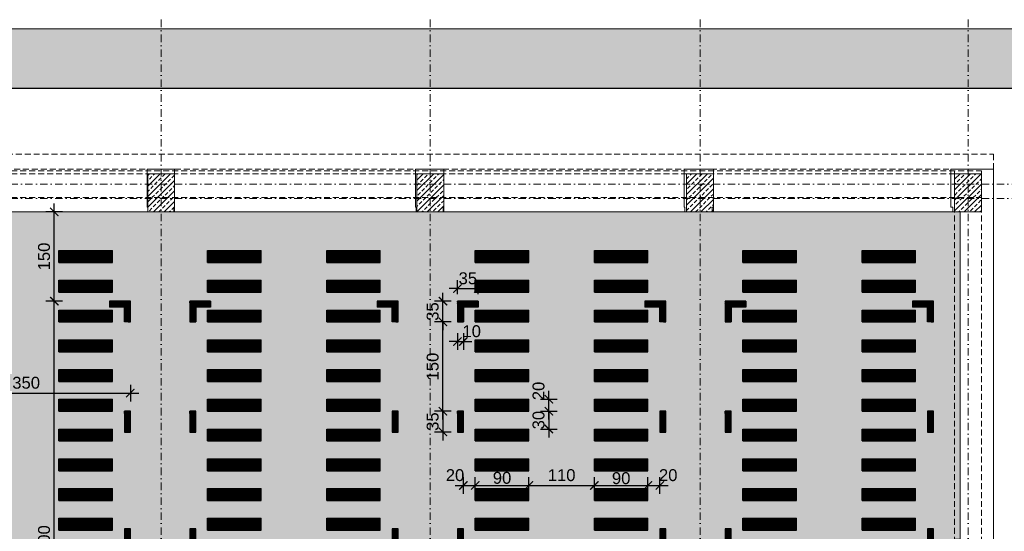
# Model space of a CAD drawing. Header units: millimetres. Extents: x 14137 to 18337, y -970 to 2231.
# Tile 4 of 5: x 15265 to 16919, y 1371 to 2231. Entities that reach past the tile are written whole.
import ezdxf

# ---------------------------------------------------------------- set-up
doc = ezdxf.new("R2010")
doc.units = ezdxf.units.MM
doc.linetypes.add('DASHDOT', pattern=[1, 0.5, -0.25, 0, -0.25])
doc.linetypes.add('DASHED', pattern=[0.75, 0.5, -0.25])
for name, color, linetype, lineweight in [('Cienka', 7, 'Continuous', 18), ('PG_KONSTRUKCJA', 5, 'Continuous', 18), ('PG_OSIE', 1, 'DASHDOT', 18), ('PG_PODCIĄGI', 1, 'DASHED', 18), ('PG_SCHODY', 2, 'Continuous', 18), ('PG_SZRAF', 1, 'Continuous', 18), ('PG_WIDOKOWE_CIENKIE', 1, 'Continuous', 18), ('PG_ŚCIANY_SŁUPY', 4, 'Continuous', 18), ('Przekrojowa', 60, 'Continuous', 18), ('Wymiarowa zewnętrzna', 50, 'Continuous', 18)]:
    doc.layers.add(name, color=color, linetype=linetype, lineweight=lineweight)
doc.styles.get("Standard").update_dxf_attribs({"font": 'arial.ttf'})
doc.dimstyles.new('Styl 50', dxfattribs={"dimscale": 0, "dimtxt": 12.5, "dimasz": 8, "dimexe": 17.5, "dimexo": 0, "dimgap": 5, "dimtad": 1, "dimdec": 1, "dimtxsty": 'Standard', "dimblk": 'ARCHTICK', "dimcen": 6, "dimdle": 8, "dimadec": 0, "dimazin": 0, "dimtfac": 1, "dimtdec": 1, "dimtmove": 1, "dimatfit": 3, "dimldrblk": 'ARCHTICK', "dimfxl": 17.5, "dimfxlon": 1, "dimarcsym": 0})
pattern_1 = [(45, (52207.39487, 9627.73666), (-0.08838834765, 0.08838834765), [])]
pattern_2 = [(45, (0, 0), (-0.088388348, 0.088388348), [])]

# ---------------------------------------------------------------- blocks, each defined once
blk = doc.blocks.new('A$Cac88b9fa')
at = {"true_color": 0xffffff}
h = blk.add_hatch(color=7, dxfattribs=at)
h.dxf.hatch_style = 1
h.paths.add_polyline_path([(4200, 2970), (0, 2970), (0, 0), (4200, 0)])
h.paths.add_polyline_path([(300, 2870), (4100, 2870), (4100, 100), (300, 100)], flags=16)
at = {"layer": 'Cienka', "color": 1}
blk.add_line((0, 2970), (4200, 2970), dxfattribs=at)
at = {"layer": 'Przekrojowa', "color": 18, "lineweight": 30, "true_color": 0x000000}
blk.add_line((300, 2870), (4100, 2870), dxfattribs=at)
blk = doc.blocks.new('A$C558C0175')
at = {"layer": 'PG_SZRAF', "true_color": 0x000000}
h = blk.add_hatch(dxfattribs=at)
h.set_pattern_fill('ANSI33', color=18, scale=50)
h.set_pattern_definition([(45, (339.872, -19.246), (-8.83883, 8.83883), []), (45, (348.711, -19.246), (-8.83883, 8.83883), [6.25, -3.125])])
h.paths.add_polyline_path([(-45, 64), (0, 64), (0, 0), (-45, 0)])
at = {"layer": 'PG_KONSTRUKCJA', "color": 18, "true_color": 0x000000}
blk.add_lwpolyline([(-45, 64), (0, 64), (0, 0), (-45, 0)], close=True, dxfattribs=at)
blk = doc.blocks.new('A$C6fea1a15')
at = {"lineweight": 30, "true_color": 0x000000}
h = blk.add_hatch(dxfattribs=at)
h.set_pattern_fill('ANSI31', color=18)
h.set_pattern_definition(pattern_2)
h.paths.add_polyline_path([(120, 85), (30, 85), (30, 65), (120, 65)])
h = blk.add_hatch(dxfattribs=at)
h.set_pattern_fill('ANSI31', color=18)
h.set_pattern_definition(pattern_2)
h.paths.add_polyline_path([(120, 35), (30, 35), (30, 15), (120, 15)])
h.paths.add_polyline_path([(120, -15), (30, -15), (30, -35), (120, -35)])
h.paths.add_polyline_path([(120, -65), (30, -65), (30, -85), (120, -85)])
h.paths.add_polyline_path([(120, -115), (30, -115), (30, -135), (120, -135)])
h.paths.add_polyline_path([(120, -165), (30, -165), (30, -185), (120, -185)])
h.paths.add_polyline_path([(120, -215), (30, -215), (30, -235), (120, -235)])
h.paths.add_polyline_path([(120, -265), (30, -265), (30, -285), (120, -285)])
h.paths.add_polyline_path([(120, -315), (30, -315), (30, -335), (120, -335)])
h.paths.add_polyline_path([(120, -365), (30, -365), (30, -385), (120, -385)])
h.paths.add_polyline_path([(120, -415), (30, -415), (30, -435), (120, -435)])
h.paths.add_polyline_path([(120, -465), (30, -465), (30, -485), (120, -485)])
h.paths.add_polyline_path([(120, -515), (30, -515), (30, -535), (120, -535)])
h.paths.add_polyline_path([(120, -565), (30, -565), (30, -585), (120, -585)])
h.paths.add_polyline_path([(120, -615), (30, -615), (30, -635), (120, -635)])
h.paths.add_polyline_path([(120, -665), (30, -665), (30, -685), (120, -685)])
h.paths.add_polyline_path([(120, -715), (30, -715), (30, -735), (120, -735)])
h.paths.add_polyline_path([(120, -765), (30, -765), (30, -785), (120, -785)])
h.paths.add_polyline_path([(320, -765), (230, -765), (230, -785), (320, -785)])
h.paths.add_polyline_path([(320, -715), (230, -715), (230, -735), (320, -735)])
h.paths.add_polyline_path([(320, -665), (230, -665), (230, -685), (320, -685)])
h.paths.add_polyline_path([(320, -615), (230, -615), (230, -635), (320, -635)])
h.paths.add_polyline_path([(320, -565), (230, -565), (230, -585), (320, -585)])
h.paths.add_polyline_path([(320, -515), (230, -515), (230, -535), (320, -535)])
h.paths.add_polyline_path([(320, -465), (230, -465), (230, -485), (320, -485)])
h.paths.add_polyline_path([(320, -415), (230, -415), (230, -435), (320, -435)])
h.paths.add_polyline_path([(320, -365), (230, -365), (230, -385), (320, -385)])
h.paths.add_polyline_path([(320, -315), (230, -315), (230, -335), (320, -335)])
h.paths.add_polyline_path([(320, -265), (230, -265), (230, -285), (320, -285)])
h.paths.add_polyline_path([(320, -215), (230, -215), (230, -235), (320, -235)])
h.paths.add_polyline_path([(320, -165), (230, -165), (230, -185), (320, -185)])
h.paths.add_polyline_path([(320, -115), (230, -115), (230, -135), (320, -135)])
h.paths.add_polyline_path([(320, -65), (230, -65), (230, -85), (320, -85)])
h.paths.add_polyline_path([(320, -15), (230, -15), (230, -35), (320, -35)])
h.paths.add_polyline_path([(320, 35), (230, 35), (230, 15), (320, 15)])
h.paths.add_polyline_path([(320, 85), (230, 85), (230, 65), (320, 65)])
at = {"color": 18, "lineweight": 30, "true_color": 0x000000}
for p, q in [((30, 65), (30, 85)), ((30, 85), (120, 85)), ((120, 65), (120, 85)), ((230, 65), (230, 85)), ((230, 85), (320, 85)), ((320, 65), (320, 85)), ((30, 65), (120, 65)), ((230, 65), (320, 65)), ((30, 15), (30, 35)), ((30, 35), (120, 35)), ((120, 15), (120, 35)), ((230, 15), (230, 35)), ((230, 35), (320, 35)), ((320, 15), (320, 35)), ((30, 15), (120, 15)), ((230, 15), (320, 15)), ((30, -35), (30, -15)), ((30, -15), (120, -15)), ((120, -35), (120, -15)), ((230, -35), (230, -15)), ((230, -15), (320, -15)), ((320, -35), (320, -15)), ((30, -35), (120, -35)), ((230, -35), (320, -35)), ((30, -85), (30, -65)), ((30, -65), (120, -65)), ((120, -85), (120, -65)), ((230, -85), (230, -65)), ((230, -65), (320, -65)), ((320, -85), (320, -65)), ((30, -85), (120, -85)), ((230, -85), (320, -85)), ((30, -135), (30, -115)), ((30, -115), (120, -115)), ((120, -135), (120, -115)), ((230, -135), (230, -115)), ((230, -115), (320, -115)), ((320, -135), (320, -115)), ((30, -135), (120, -135)), ((230, -135), (320, -135)), ((30, -185), (30, -165)), ((30, -165), (120, -165)), ((120, -185), (120, -165)), ((230, -185), (230, -165)), ((230, -165), (320, -165)), ((320, -185), (320, -165)), ((30, -185), (120, -185)), ((230, -185), (320, -185)), ((30, -235), (30, -215)), ((30, -215), (120, -215)), ((120, -235), (120, -215)), ((230, -235), (230, -215)), ((230, -215), (320, -215)), ((320, -235), (320, -215)), ((30, -235), (120, -235)), ((230, -235), (320, -235)), ((30, -285), (30, -265)), ((30, -265), (120, -265)), ((120, -285), (120, -265)), ((230, -285), (230, -265)), ((230, -265), (320, -265)), ((320, -285), (320, -265)), ((30, -285), (120, -285)), ((230, -285), (320, -285)), ((30, -335), (30, -315)), ((30, -315), (120, -315)), ((120, -335), (120, -315)), ((230, -335), (230, -315)), ((230, -315), (320, -315)), ((320, -335), (320, -315)), ((30, -335), (120, -335)), ((230, -335), (320, -335)), ((30, -385), (30, -365)), ((30, -365), (120, -365)), ((120, -385), (120, -365)), ((230, -385), (230, -365)), ((230, -365), (320, -365)), ((320, -385), (320, -365)), ((30, -385), (120, -385)), ((230, -385), (320, -385)), ((30, -435), (30, -415)), ((30, -415), (120, -415)), ((120, -435), (120, -415)), ((230, -435), (230, -415)), ((230, -415), (320, -415)), ((320, -435), (320, -415)), ((30, -435), (120, -435)), ((230, -435), (320, -435)), ((30, -485), (30, -465)), ((30, -465), (120, -465)), ((120, -485), (120, -465)), ((230, -485), (230, -465)), ((230, -465), (320, -465)), ((320, -485), (320, -465)), ((30, -485), (120, -485)), ((230, -485), (320, -485)), ((30, -535), (30, -515)), ((30, -515), (120, -515)), ((120, -535), (120, -515)), ((230, -535), (230, -515)), ((230, -515), (320, -515)), ((320, -535), (320, -515)), ((30, -535), (120, -535)), ((230, -535), (320, -535)), ((30, -585), (30, -565)), ((30, -565), (120, -565)), ((120, -585), (120, -565)), ((230, -585), (230, -565)), ((230, -565), (320, -565)), ((320, -585), (320, -565)), ((30, -585), (120, -585)), ((230, -585), (320, -585)), ((30, -635), (30, -615)), ((30, -615), (120, -615)), ((120, -635), (120, -615)), ((230, -635), (230, -615)), ((230, -615), (320, -615)), ((320, -635), (320, -615)), ((30, -635), (120, -635)), ((230, -635), (320, -635)), ((30, -685), (30, -665)), ((30, -665), (120, -665)), ((120, -685), (120, -665)), ((230, -685), (230, -665)), ((230, -665), (320, -665)), ((320, -685), (320, -665)), ((30, -685), (120, -685)), ((230, -685), (320, -685)), ((30, -735), (30, -715)), ((30, -715), (120, -715)), ((120, -735), (120, -715)), ((230, -735), (230, -715)), ((230, -715), (320, -715)), ((320, -735), (320, -715)), ((30, -735), (120, -735)), ((230, -735), (320, -735)), ((30, -785), (30, -765)), ((30, -765), (120, -765)), ((120, -785), (120, -765)), ((230, -785), (230, -765)), ((230, -765), (320, -765)), ((320, -785), (320, -765)), ((30, -785), (120, -785)), ((230, -785), (320, -785))]:
    blk.add_line(p, q, dxfattribs=at)
blk = doc.blocks.new('A$Cb7621305')
at = {"layer": 'PG_WIDOKOWE_CIENKIE', "lineweight": 30, "true_color": 0xffffff}
h = blk.add_hatch(dxfattribs=at)
h.set_pattern_fill('ANSI31')
h.set_pattern_definition([(45, (53556.89487, 9627.73666), (-0.08838834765, 0.08838834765), [])])
h.paths.add_polyline_path([(0, 765), (10, 765), (10, 790), (35, 790), (35, 800), (0, 800)])
h = blk.add_hatch(dxfattribs=at)
h.set_pattern_fill('ANSI31')
h.set_pattern_definition(pattern_1)
h.paths.add_polyline_path([(340, 790), (340, 765), (350, 765), (350, 800), (315, 800), (315, 790)])
h = blk.add_hatch(dxfattribs=at)
h.set_pattern_fill('ANSI31')
h.set_pattern_definition(pattern_1)
h.paths.add_polyline_path([(0, 615), (10, 615), (10, 580), (0, 580)])
h = blk.add_hatch(dxfattribs=at)
h.set_pattern_fill('ANSI31')
h.set_pattern_definition(pattern_1)
h.paths.add_polyline_path([(340, 580), (350, 580), (350, 615), (340, 615)])
h = blk.add_hatch(dxfattribs=at)
h.set_pattern_fill('ANSI31')
h.set_pattern_definition(pattern_1)
h.paths.add_polyline_path([(0, 417.5), (10, 417.5), (10, 382.5), (0, 382.5)])
h = blk.add_hatch(dxfattribs=at)
h.set_pattern_fill('ANSI31')
h.set_pattern_definition(pattern_1)
h.paths.add_polyline_path([(340, 417.5), (350, 417.5), (350, 382.5), (340, 382.5)])
h = blk.add_hatch(dxfattribs=at)
h.set_pattern_fill('ANSI31')
h.set_pattern_definition(pattern_1)
h.paths.add_polyline_path([(0, 220), (10, 220), (10, 185), (0, 185)])
h = blk.add_hatch(dxfattribs=at)
h.set_pattern_fill('ANSI31')
h.set_pattern_definition(pattern_1)
h.paths.add_polyline_path([(340, 220), (350, 220), (350, 185), (340, 185)])
h = blk.add_hatch(dxfattribs=at)
h.set_pattern_fill('ANSI31')
h.set_pattern_definition(pattern_1)
h.paths.add_polyline_path([(10, 35), (0, 35), (0, 0), (35, 0), (35, 10), (10, 10)])
h = blk.add_hatch(dxfattribs=at)
h.set_pattern_fill('ANSI31')
h.set_pattern_definition(pattern_1)
h.paths.add_polyline_path([(350, 35), (340, 35), (340, 10), (315, 10), (315, 0), (350, 0)])
at = {"layer": 'PG_WIDOKOWE_CIENKIE', "color": 7, "lineweight": 30, "true_color": 0xffffff}
for p, q in [((35, 800), (0, 800)), ((0, 800), (0, 765)), ((35, 800), (35, 790)), ((350, 800), (315, 800)), ((315, 800), (315, 790)), ((350, 765), (350, 800)), ((35, 790), (10, 790)), ((10, 790), (10, 765)), ((340, 790), (315, 790)), ((340, 765), (340, 790)), ((0, 765), (10, 765)), ((350, 765), (340, 765)), ((10, 615), (0, 615)), ((0, 615), (0, 580)), ((10, 580), (10, 615)), ((350, 615), (340, 615)), ((340, 615), (340, 580)), ((350, 580), (350, 615)), ((0, 580), (10, 580)), ((340, 580), (350, 580)), ((10, 417.5), (0, 417.5)), ((0, 417.5), (0, 382.5)), ((10, 382.5), (10, 417.5)), ((350, 417.5), (340, 417.5)), ((340, 417.5), (340, 382.5)), ((350, 382.5), (350, 417.5)), ((0, 382.5), (10, 382.5)), ((340, 382.5), (350, 382.5)), ((0, 185), (0, 220)), ((0, 220), (10, 220)), ((10, 220), (10, 185)), ((340, 185), (340, 220)), ((340, 220), (350, 220)), ((350, 220), (350, 185)), ((10, 185), (0, 185)), ((350, 185), (340, 185)), ((0, 35), (0, 0)), ((0, 35), (10, 35)), ((10, 35), (10, 10)), ((340, 10), (340, 35)), ((340, 10), (340, 35)), ((350, 35), (340, 35)), ((350, 0), (350, 35)), ((350, 0), (350, 35)), ((0, 0), (35, 0)), ((10, 10), (35, 10)), ((35, 0), (35, 10)), ((315, 10), (340, 10)), ((315, 0), (315, 10)), ((315, 0), (350, 0))]:
    blk.add_line(p, q, dxfattribs=at)
at = {"layer": 'PG_WIDOKOWE_CIENKIE', "color": 6, "lineweight": 30}
blk.add_blockref('A$C6fea1a15', (0, 800), dxfattribs=at)
blk = doc.blocks.new('_ArchTick')
at = {"color": 0, "linetype": 'ByBlock', "const_width": 0.15}
blk.add_lwpolyline([(-0.5, -0.5), (0.5, 0.5)], dxfattribs=at)
blk = doc.blocks.new('*D14')
at = {"layer": 'Defpoints', "color": 0, "transparency": 16777216}
for p in [(16137.7, 1573), (16137.7, 1543), (16153.9, 1543)]:
    blk.add_point(p, dxfattribs=at)
at = {"layer": 'Wymiarowa zewnętrzna', "color": 0, "lineweight": -2, "transparency": 16777216}
for p, q in [((16139.9, 1573), (16167.9, 1573)), ((16153.9, 1573), (16153.9, 1587)), ((16153.9, 1573), (16153.9, 1543)), ((16139.9, 1543), (16167.9, 1543)), ((16153.9, 1543), (16153.9, 1529))]:
    blk.add_line(p, q, dxfattribs=at)
at = {"layer": 'Wymiarowa zewnętrzna', "color": 0, "lineweight": -2, "transparency": 16777216, "xscale": 14, "yscale": 14, "zscale": 14}
for p, rotation in [((16153.9, 1573), 270), ((16153.9, 1543), 90)]:
    blk.add_blockref('_ArchTick', p, dxfattribs=dict(at, rotation=rotation))
at = {"layer": 'Wymiarowa zewnętrzna', "color": 0, "lineweight": 0, "transparency": 16777216, "insert": (16136.6, 1558), "char_height": 20, "attachment_point": 5, "rotation": 90}
blk.add_mtext('30', dxfattribs=at)
blk = doc.blocks.new('*D15')
at = {"layer": 'Defpoints', "color": 0, "transparency": 16777216}
for p in [(16137.7, 1593), (16153.9, 1593), (16137.7, 1573)]:
    blk.add_point(p, dxfattribs=at)
at = {"layer": 'Wymiarowa zewnętrzna', "color": 0, "lineweight": -2, "transparency": 16777216}
for p, q in [((16153.9, 1559), (16153.9, 1607)), ((16139.9, 1593), (16167.9, 1593)), ((16139.9, 1573), (16167.9, 1573))]:
    blk.add_line(p, q, dxfattribs=at)
at = {"layer": 'Wymiarowa zewnętrzna', "color": 0, "lineweight": -2, "transparency": 16777216, "xscale": 14, "yscale": 14, "zscale": 14}
for p, rotation in [((16153.9, 1593), 90), ((16153.9, 1573), 270)]:
    blk.add_blockref('_ArchTick', p, dxfattribs=dict(at, rotation=rotation))
at = {"layer": 'Wymiarowa zewnętrzna', "color": 0, "lineweight": 0, "transparency": 16777216, "insert": (16136.6, 1607), "char_height": 20, "attachment_point": 5, "rotation": 90}
blk.add_mtext('20', dxfattribs=at)
blk = doc.blocks.new('*D16')
at = {"layer": 'Defpoints', "color": 0, "transparency": 16777216}
for p in [(16000.3, 1714.9), (16010.3, 1714.9), (16010.3, 1690.1)]:
    blk.add_point(p, dxfattribs=at)
at = {"layer": 'Wymiarowa zewnętrzna', "color": 0, "lineweight": -2, "transparency": 16777216}
for p, q in [((16000.3, 1704.1), (16000.3, 1676.1)), ((16010.3, 1704.1), (16010.3, 1676.1)), ((16000.3, 1690.1), (15986.3, 1690.1)), ((16000.3, 1690.1), (16010.3, 1690.1)), ((16010.3, 1690.1), (16024.3, 1690.1))]:
    blk.add_line(p, q, dxfattribs=at)
at = {"layer": 'Wymiarowa zewnętrzna', "color": 0, "lineweight": -2, "transparency": 16777216, "xscale": 14, "yscale": 14, "zscale": 14}
blk.add_blockref('_ArchTick', (16000.3, 1690.1), dxfattribs=at)
at = {"layer": 'Wymiarowa zewnętrzna', "color": 0, "lineweight": -2, "transparency": 16777216, "xscale": 14, "yscale": 14, "zscale": 14, "rotation": 180}
blk.add_blockref('_ArchTick', (16010.3, 1690.1), dxfattribs=at)
at = {"layer": 'Wymiarowa zewnętrzna', "color": 0, "lineweight": 0, "transparency": 16777216, "insert": (16024.3, 1707.3), "char_height": 20, "attachment_point": 5}
blk.add_mtext('10', dxfattribs=at)
blk = doc.blocks.new('*D17')
at = {"layer": 'Defpoints', "color": 0, "transparency": 16777216}
for p in [(15990, 1573), (15976, 1538), (15990, 1538)]:
    blk.add_point(p, dxfattribs=at)
at = {"layer": 'Wymiarowa zewnętrzna', "color": 0, "lineweight": -2, "transparency": 16777216}
for p, q in [((15990, 1573), (15962, 1573)), ((15976, 1573), (15976, 1587)), ((15976, 1573), (15976, 1538)), ((15990, 1538), (15962, 1538)), ((15976, 1538), (15976, 1524))]:
    blk.add_line(p, q, dxfattribs=at)
at = {"layer": 'Wymiarowa zewnętrzna', "color": 0, "lineweight": -2, "transparency": 16777216, "xscale": 14, "yscale": 14, "zscale": 14}
for p, rotation in [((15976, 1573), 270), ((15976, 1538), 90)]:
    blk.add_blockref('_ArchTick', p, dxfattribs=dict(at, rotation=rotation))
at = {"layer": 'Wymiarowa zewnętrzna', "color": 0, "lineweight": 0, "transparency": 16777216, "insert": (15958.8, 1555.5), "char_height": 20, "attachment_point": 5, "rotation": 90}
blk.add_mtext('35', dxfattribs=at)
blk = doc.blocks.new('*D18')
at = {"layer": 'Defpoints', "color": 0, "transparency": 16777216}
for p in [(15976, 1758), (15990, 1758), (15990, 1723)]:
    blk.add_point(p, dxfattribs=at)
at = {"layer": 'Wymiarowa zewnętrzna', "color": 0, "lineweight": -2, "transparency": 16777216}
for p, q in [((15976, 1758), (15976, 1772)), ((15990, 1758), (15962, 1758)), ((15976, 1723), (15976, 1758)), ((15990, 1723), (15962, 1723)), ((15976, 1723), (15976, 1709))]:
    blk.add_line(p, q, dxfattribs=at)
at = {"layer": 'Wymiarowa zewnętrzna', "color": 0, "lineweight": -2, "transparency": 16777216, "xscale": 14, "yscale": 14, "zscale": 14}
for p, rotation in [((15976, 1758), 270), ((15976, 1723), 90)]:
    blk.add_blockref('_ArchTick', p, dxfattribs=dict(at, rotation=rotation))
at = {"layer": 'Wymiarowa zewnętrzna', "color": 0, "lineweight": 0, "transparency": 16777216, "insert": (15958.8, 1740.5), "char_height": 20, "attachment_point": 5, "rotation": 90}
blk.add_mtext('35', dxfattribs=at)
blk = doc.blocks.new('*D19')
at = {"layer": 'Defpoints', "color": 0, "transparency": 16777216}
for p in [(16000.3, 1769.5), (16035.3, 1779.1), (16035.3, 1769.5)]:
    blk.add_point(p, dxfattribs=at)
at = {"layer": 'Wymiarowa zewnętrzna', "color": 0, "lineweight": -2, "transparency": 16777216}
for p, q in [((16000.3, 1769.5), (16000.3, 1793.1)), ((16035.3, 1769.5), (16035.3, 1793.1)), ((16000.3, 1779.1), (15986.3, 1779.1)), ((16000.3, 1779.1), (16035.3, 1779.1)), ((16035.3, 1779.1), (16049.3, 1779.1))]:
    blk.add_line(p, q, dxfattribs=at)
at = {"layer": 'Wymiarowa zewnętrzna', "color": 0, "lineweight": -2, "transparency": 16777216, "xscale": 14, "yscale": 14, "zscale": 14}
blk.add_blockref('_ArchTick', (16000.3, 1779.1), dxfattribs=at)
at = {"layer": 'Wymiarowa zewnętrzna', "color": 0, "lineweight": -2, "transparency": 16777216, "xscale": 14, "yscale": 14, "zscale": 14, "rotation": 180}
blk.add_blockref('_ArchTick', (16035.3, 1779.1), dxfattribs=at)
at = {"layer": 'Wymiarowa zewnętrzna', "color": 0, "lineweight": 0, "transparency": 16777216, "insert": (16017.8, 1796.3), "char_height": 20, "attachment_point": 5}
blk.add_mtext('35', dxfattribs=at)
blk = doc.blocks.new('*D20')
at = {"layer": 'Defpoints', "color": 0, "transparency": 16777216}
for p in [(16120.3, 1448.2), (16030.3, 1434.2), (16120.3, 1434.2)]:
    blk.add_point(p, dxfattribs=at)
at = {"layer": 'Wymiarowa zewnętrzna', "color": 0, "lineweight": -2, "transparency": 16777216}
for p, q in [((16030.3, 1434.2), (16030.3, 1462.2)), ((16120.3, 1434.2), (16120.3, 1462.2)), ((16016.3, 1448.2), (16134.3, 1448.2))]:
    blk.add_line(p, q, dxfattribs=at)
at = {"layer": 'Wymiarowa zewnętrzna', "color": 0, "lineweight": -2, "transparency": 16777216, "xscale": 14, "yscale": 14, "zscale": 14, "rotation": 180}
blk.add_blockref('_ArchTick', (16030.3, 1448.2), dxfattribs=at)
at = {"layer": 'Wymiarowa zewnętrzna', "color": 0, "lineweight": -2, "transparency": 16777216, "xscale": 14, "yscale": 14, "zscale": 14}
blk.add_blockref('_ArchTick', (16120.3, 1448.2), dxfattribs=at)
at = {"layer": 'Wymiarowa zewnętrzna', "color": 0, "lineweight": 0, "transparency": 16777216, "insert": (16075.3, 1460.9), "char_height": 20, "attachment_point": 5}
blk.add_mtext('90', dxfattribs=at)
blk = doc.blocks.new('*D21')
at = {"layer": 'Defpoints', "color": 0, "transparency": 16777216}
for p in [(16230.3, 1448.2), (16120.3, 1434.2), (16230.3, 1434.2)]:
    blk.add_point(p, dxfattribs=at)
at = {"layer": 'Wymiarowa zewnętrzna', "color": 0, "lineweight": -2, "transparency": 16777216}
for p, q in [((16120.3, 1434.2), (16120.3, 1462.2)), ((16230.3, 1434.2), (16230.3, 1462.2)), ((16106.3, 1448.2), (16244.3, 1448.2))]:
    blk.add_line(p, q, dxfattribs=at)
at = {"layer": 'Wymiarowa zewnętrzna', "color": 0, "lineweight": -2, "transparency": 16777216, "xscale": 14, "yscale": 14, "zscale": 14, "rotation": 180}
blk.add_blockref('_ArchTick', (16120.3, 1448.2), dxfattribs=at)
at = {"layer": 'Wymiarowa zewnętrzna', "color": 0, "lineweight": -2, "transparency": 16777216, "xscale": 14, "yscale": 14, "zscale": 14}
blk.add_blockref('_ArchTick', (16230.3, 1448.2), dxfattribs=at)
at = {"layer": 'Wymiarowa zewnętrzna', "color": 0, "lineweight": 0, "transparency": 16777216, "insert": (16175.3, 1465.4), "char_height": 20, "attachment_point": 5}
blk.add_mtext('110', dxfattribs=at)
blk = doc.blocks.new('*D22')
at = {"layer": 'Defpoints', "color": 0, "transparency": 16777216}
for p in [(16320.3, 1448.2), (16230.3, 1434.2), (16320.3, 1434.2)]:
    blk.add_point(p, dxfattribs=at)
at = {"layer": 'Wymiarowa zewnętrzna', "color": 0, "lineweight": -2, "transparency": 16777216}
for p, q in [((16230.3, 1434.2), (16230.3, 1462.2)), ((16320.3, 1434.2), (16320.3, 1462.2)), ((16216.3, 1448.2), (16334.3, 1448.2))]:
    blk.add_line(p, q, dxfattribs=at)
at = {"layer": 'Wymiarowa zewnętrzna', "color": 0, "lineweight": -2, "transparency": 16777216, "xscale": 14, "yscale": 14, "zscale": 14, "rotation": 180}
blk.add_blockref('_ArchTick', (16230.3, 1448.2), dxfattribs=at)
at = {"layer": 'Wymiarowa zewnętrzna', "color": 0, "lineweight": -2, "transparency": 16777216, "xscale": 14, "yscale": 14, "zscale": 14}
blk.add_blockref('_ArchTick', (16320.3, 1448.2), dxfattribs=at)
at = {"layer": 'Wymiarowa zewnętrzna', "color": 0, "lineweight": 0, "transparency": 16777216, "insert": (16275.3, 1460.3), "char_height": 20, "attachment_point": 5}
blk.add_mtext('90', dxfattribs=at)
blk = doc.blocks.new('*D23')
at = {"layer": 'Defpoints', "color": 0, "transparency": 16777216}
for p in [(16340.3, 1448.2), (16320.3, 1404.2), (16340.3, 1384.2)]:
    blk.add_point(p, dxfattribs=at)
at = {"layer": 'Wymiarowa zewnętrzna', "color": 0, "lineweight": -2, "transparency": 16777216}
for p, q in [((16320.3, 1434.2), (16320.3, 1462.2)), ((16340.3, 1434.2), (16340.3, 1462.2)), ((16306.3, 1448.2), (16354.3, 1448.2))]:
    blk.add_line(p, q, dxfattribs=at)
at = {"layer": 'Wymiarowa zewnętrzna', "color": 0, "lineweight": -2, "transparency": 16777216, "xscale": 14, "yscale": 14, "zscale": 14, "rotation": 180}
blk.add_blockref('_ArchTick', (16320.3, 1448.2), dxfattribs=at)
at = {"layer": 'Wymiarowa zewnętrzna', "color": 0, "lineweight": -2, "transparency": 16777216, "xscale": 14, "yscale": 14, "zscale": 14}
blk.add_blockref('_ArchTick', (16340.3, 1448.2), dxfattribs=at)
at = {"layer": 'Wymiarowa zewnętrzna', "color": 0, "lineweight": 0, "transparency": 16777216, "insert": (16354.3, 1465.4), "char_height": 20, "attachment_point": 5}
blk.add_mtext('20', dxfattribs=at)
blk = doc.blocks.new('*D24')
at = {"layer": 'Defpoints', "color": 0, "transparency": 16777216}
for p in [(16030.3, 1448.2), (16030.3, 1448.2), (16010.3, 1384.2)]:
    blk.add_point(p, dxfattribs=at)
at = {"layer": 'Wymiarowa zewnętrzna', "color": 0, "lineweight": -2, "transparency": 16777216}
for p, q in [((16010.3, 1434.2), (16010.3, 1462.2)), ((16030.3, 1448.2), (16030.3, 1462.2)), ((15996.3, 1448.2), (16044.3, 1448.2))]:
    blk.add_line(p, q, dxfattribs=at)
at = {"layer": 'Wymiarowa zewnętrzna', "color": 0, "lineweight": -2, "transparency": 16777216, "xscale": 14, "yscale": 14, "zscale": 14, "rotation": 180}
blk.add_blockref('_ArchTick', (16010.3, 1448.2), dxfattribs=at)
at = {"layer": 'Wymiarowa zewnętrzna', "color": 0, "lineweight": -2, "transparency": 16777216, "xscale": 14, "yscale": 14, "zscale": 14}
blk.add_blockref('_ArchTick', (16030.3, 1448.2), dxfattribs=at)
at = {"layer": 'Wymiarowa zewnętrzna', "color": 0, "lineweight": 0, "transparency": 16777216, "insert": (15996.3, 1465.4), "char_height": 20, "attachment_point": 5}
blk.add_mtext('20', dxfattribs=at)
blk = doc.blocks.new('*D34')
at = {"layer": 'Defpoints', "color": 0, "transparency": 16777216}
for p in [(15323.4, 1758), (15381, 1758), (15381, 958)]:
    blk.add_point(p, dxfattribs=at)
at = {"layer": 'Wymiarowa zewnętrzna', "color": 0, "lineweight": -2, "transparency": 16777216}
for p, q in [((15323.4, 944), (15323.4, 1772)), ((15337.4, 1758), (15309.4, 1758)), ((15337.4, 958), (15309.4, 958))]:
    blk.add_line(p, q, dxfattribs=at)
at = {"layer": 'Wymiarowa zewnętrzna', "color": 0, "lineweight": -2, "transparency": 16777216, "xscale": 14, "yscale": 14, "zscale": 14}
for p, rotation in [((15323.4, 1758), 90), ((15323.4, 958), 270)]:
    blk.add_blockref('_ArchTick', p, dxfattribs=dict(at, rotation=rotation))
at = {"layer": 'Wymiarowa zewnętrzna', "color": 0, "lineweight": 0, "transparency": 16777216, "insert": (15306.2, 1358), "char_height": 20, "attachment_point": 5, "rotation": 90}
blk.add_mtext('800', dxfattribs=at)
blk = doc.blocks.new('*D35')
at = {"layer": 'Defpoints', "color": 0, "transparency": 16777216}
for p in [(15323.4, 1908), (15381, 1908), (15381, 1758)]:
    blk.add_point(p, dxfattribs=at)
at = {"layer": 'Wymiarowa zewnętrzna', "color": 0, "lineweight": -2, "transparency": 16777216}
for p, q in [((15323.4, 1744), (15323.4, 1922)), ((15337.4, 1908), (15309.4, 1908)), ((15337.4, 1758), (15309.4, 1758))]:
    blk.add_line(p, q, dxfattribs=at)
at = {"layer": 'Wymiarowa zewnętrzna', "color": 0, "lineweight": -2, "transparency": 16777216, "xscale": 14, "yscale": 14, "zscale": 14}
for p, rotation in [((15323.4, 1908), 90), ((15323.4, 1758), 270)]:
    blk.add_blockref('_ArchTick', p, dxfattribs=dict(at, rotation=rotation))
at = {"layer": 'Wymiarowa zewnętrzna', "color": 0, "lineweight": 0, "transparency": 16777216, "insert": (15306.2, 1833), "char_height": 20, "attachment_point": 5, "rotation": 90}
blk.add_mtext('150', dxfattribs=at)
blk = doc.blocks.new('*D38')
at = {"layer": 'Defpoints', "color": 0, "transparency": 16777216}
for p in [(15976, 1723), (16000.3, 1723), (16000.3, 1573)]:
    blk.add_point(p, dxfattribs=at)
at = {"layer": 'Wymiarowa zewnętrzna', "color": 0, "lineweight": -2, "transparency": 16777216}
for p, q in [((15976, 1559), (15976, 1737)), ((15990, 1723), (15962, 1723)), ((15990, 1573), (15962, 1573))]:
    blk.add_line(p, q, dxfattribs=at)
at = {"layer": 'Wymiarowa zewnętrzna', "color": 0, "lineweight": -2, "transparency": 16777216, "xscale": 14, "yscale": 14, "zscale": 14}
for p, rotation in [((15976, 1723), 90), ((15976, 1573), 270)]:
    blk.add_blockref('_ArchTick', p, dxfattribs=dict(at, rotation=rotation))
at = {"layer": 'Wymiarowa zewnętrzna', "color": 0, "lineweight": 0, "transparency": 16777216, "insert": (15958.8, 1648), "char_height": 20, "attachment_point": 5, "rotation": 90}
blk.add_mtext('150', dxfattribs=at)
blk = doc.blocks.new('*D52')
at = {"layer": 'Defpoints', "color": 0, "transparency": 16777216}
for p in [(15101.1, 1758), (15451.1, 1758), (15451.1, 1603.5)]:
    blk.add_point(p, dxfattribs=at)
at = {"layer": 'Wymiarowa zewnętrzna', "color": 0, "lineweight": -2, "transparency": 16777216}
for p, q in [((15101.1, 1617.5), (15101.1, 1589.5)), ((15451.1, 1617.5), (15451.1, 1589.5)), ((15087.1, 1603.5), (15465.1, 1603.5))]:
    blk.add_line(p, q, dxfattribs=at)
at = {"layer": 'Wymiarowa zewnętrzna', "color": 0, "lineweight": -2, "transparency": 16777216, "xscale": 14, "yscale": 14, "zscale": 14, "rotation": 180}
blk.add_blockref('_ArchTick', (15101.1, 1603.5), dxfattribs=at)
at = {"layer": 'Wymiarowa zewnętrzna', "color": 0, "lineweight": -2, "transparency": 16777216, "xscale": 14, "yscale": 14, "zscale": 14}
blk.add_blockref('_ArchTick', (15451.1, 1603.5), dxfattribs=at)
at = {"layer": 'Wymiarowa zewnętrzna', "color": 0, "lineweight": 0, "transparency": 16777216, "insert": (15276.1, 1620.7), "char_height": 20, "attachment_point": 5}
blk.add_mtext('350', dxfattribs=at)

msp = doc.modelspace()

# ---------------------------------------------------------------- hatches: boundary and pattern name
at = {"true_color": 0x939598, "transparency": 33554661}
h = msp.add_hatch(color=252, dxfattribs=at)
h.dxf.hatch_style = 1
h.paths.add_polyline_path([(15060.3, 1908), (16844.8, 1908), (16844.8, 1358), (16835.3, 1358), (16835.3, 1318), (16844.8, 1318), (16844.8, 758), (16835.3, 758), (16835.3, 718), (16844.8, 718), (16844.8, 158), (16835.3, 158), (16835.3, 118), (16844.8, 118), (16844.8, -433), (15034.8, -433), (15034.8, 118), (15071.3, 118), (15071.3, 158), (15034.8, 158), (15034.8, 718), (15071.3, 718), (15071.3, 758), (15034.8, 758), (15034.8, 1039), (15060.3, 1039), (15060.3, 1318), (15071.3, 1318), (15071.3, 1358), (15060.3, 1358)])
h.paths.add_polyline_path([(15482.3, 1358), (15522.3, 1358), (15522.3, 1318), (15482.3, 1318)], flags=16)
h.paths.add_polyline_path([(15482.3, 1311), (15522.3, 1311), (15522.3, 1286), (15482.3, 1286)], flags=16)
h.paths.add_polyline_path([(15932.3, 1358), (15972.3, 1358), (15972.3, 1318), (15932.3, 1318)], flags=16)
h.paths.add_polyline_path([(15933.3, 1311), (15973.3, 1311), (15973.3, 1286), (15933.3, 1286)], flags=16)
h.paths.add_polyline_path([(16385.3, 1358), (16425.3, 1358), (16425.3, 1318), (16385.3, 1318)], flags=16)
h.paths.add_polyline_path([(16384.8, 1311), (16424.8, 1311), (16424.8, 1286), (16384.8, 1286)], flags=16)
h.paths.add_polyline_path([(15482.3, 766.7), (15522.3, 766.7), (15522.3, 791.7), (15482.3, 791.7)], flags=16)
h.paths.add_polyline_path([(15482.3, 758), (15522.3, 758), (15522.3, 718), (15482.3, 718)], flags=16)
h.paths.add_polyline_path([(15482.3, 712.7), (15522.3, 712.7), (15522.3, 687.7), (15482.3, 687.7)], flags=16)
h.paths.add_polyline_path([(15933.3, 766.7), (15973.3, 766.7), (15973.3, 791.7), (15933.3, 791.7)], flags=16)
h.paths.add_polyline_path([(15932.3, 758), (15972.3, 758), (15972.3, 718), (15932.3, 718)], flags=16)
h.paths.add_polyline_path([(15933.3, 712.7), (15973.3, 712.7), (15973.3, 687.7), (15933.3, 687.7)], flags=16)
h.paths.add_polyline_path([(16384.8, 766.7), (16424.8, 766.7), (16424.8, 791.7), (16384.8, 791.7)], flags=16)
h.paths.add_polyline_path([(16385.3, 758), (16425.3, 758), (16425.3, 718), (16385.3, 718)], flags=16)
h.paths.add_polyline_path([(16384.8, 712.7), (16424.8, 712.7), (16424.8, 687.7), (16384.8, 687.7)], flags=16)
h.paths.add_polyline_path([(15482.3, 168.5), (15522.3, 168.5), (15522.3, 193.5), (15482.3, 193.5)], flags=16)
h.paths.add_polyline_path([(15482.3, 158), (15522.3, 158), (15522.3, 118), (15482.3, 118)], flags=16)
h.paths.add_polyline_path([(15933.3, 168.5), (15973.3, 168.5), (15973.3, 193.5), (15933.3, 193.5)], flags=16)
h.paths.add_polyline_path([(15932.3, 158), (15972.3, 158), (15972.3, 118), (15932.3, 118)], flags=16)
h.paths.add_polyline_path([(16384.8, 168.5), (16424.8, 168.5), (16424.8, 193.5), (16384.8, 193.5)], flags=16)
h.paths.add_polyline_path([(16385.3, 158), (16425.3, 158), (16425.3, 118), (16385.3, 118)], flags=16)

# ---------------------------------------------------------------- linework, layer by layer
at = {"layer": 'PG_OSIE', "color": 18, "ltscale": 25, "true_color": 0x000000}
for points in [[(15502.8, 2231.1), (15502.8, -654.8)], [(15954.8, 2231.1), (15954.8, -654.8)], [(16407.8, 2231.1), (16407.8, -654.8)], [(16857.8, 2231.1), (16857.8, -654.8)], [(14797.6, 1954.5), (17077.9, 1954.5)], [(14797.6, 1930.5), (17077.9, 1930.5)]]:
    msp.add_lwpolyline(points, dxfattribs=at)
at = {"layer": 'PG_PODCIĄGI', "color": 18, "ltscale": 20, "true_color": 0x000000}
for points in [[(15006.3, 1878.5), (14988.8, 1878.5), (14988.8, 2005), (16900.3, 2005), (16900.3, 1878.5)], [(15026.3, 1977), (16880.3, 1977)], [(15026.3, 1972), (16880.3, 1972)], [(16835.3, 1977), (16835.3, -497)], [(16880.3, 1977), (16880.3, -497)], [(15026.3, 1932), (16880.3, 1932)], [(16880.3, 1908), (15026.3, 1908)]]:
    msp.add_lwpolyline(points, dxfattribs=at)
at = {"layer": 'PG_SCHODY', "color": 18, "true_color": 0x000000}
msp.add_lwpolyline([(15060.3, 1908), (16844.8, 1908), (16844.8, 1358), (16835.3, 1358), (16835.3, 1318), (16844.8, 1318), (16844.8, 758), (16835.3, 758), (16835.3, 718), (16844.8, 718), (16844.8, 158)], dxfattribs=at)
at = {"layer": 'PG_ŚCIANY_SŁUPY', "color": 18, "linetype": 'DASHED', "ltscale": 20, "true_color": 0x000000}
msp.add_lwpolyline([(15075.8, 1980), (16828.8, 1980)], dxfattribs=at)
at = {"layer": 'PG_ŚCIANY_SŁUPY', "color": 18, "true_color": 0x000000}
for points in [[(15479.3, 1980), (15479.3, 1916), (15480.3, 1916), (15480.3, 1908), (15524.3, 1908), (15524.3, 1916), (15525.3, 1916), (15525.3, 1980), (15479.3, 1980)], [(15929.8, 1980), (15929.8, 1916), (15930.8, 1916), (15930.8, 1908), (15976.3, 1908), (15976.3, 1916), (15977.3, 1916), (15977.3, 1980), (15929.8, 1980)], [(16381.3, 1980), (16381.3, 1916), (16382.3, 1916), (16382.3, 1908), (16428.3, 1908), (16428.3, 1916), (16430.3, 1916), (16430.3, 1980), (16381.3, 1980)], [(16900.3, -505), (16900.3, 1980), (16828.8, 1980), (16828.8, 1916), (16832.3, 1916), (16832.3, 1908), (16844.8, 1908), (16844.8, 1358), (16835.3, 1358), (16835.3, 1318), (16844.8, 1318), (16844.8, 758), (16831.8, 758), (16831.8, 718), (16844.8, 718), (16844.8, 158)]]:
    msp.add_lwpolyline(points, dxfattribs=at)

# ---------------------------------------------------------------- block references
at = {"layer": 'PG_KONSTRUKCJA', "color": 18, "true_color": 0x000000}
for p in [(15525.3, 1908), (15977.3, 1908), (16430.3, 1908), (16880.3, 1908)]:
    msp.add_blockref('A$C558C0175', p, dxfattribs=at)
at = {"layer": 'PG_WIDOKOWE_CIENKIE', "color": 6, "lineweight": 30}
for name, p in [('A$Cac88b9fa', (14137.1, -754.3)), ('A$Cb7621305', (15101.1, 958)), ('A$Cb7621305', (15550.8, 958)), ('A$Cb7621305', (16000.3, 958)), ('A$Cb7621305', (16449.8, 958))]:
    msp.add_blockref(name, p, dxfattribs=at)

# ---------------------------------------------------------------- dimensions: what is measured, and where the dimension line sits
at = {"layer": 'Wymiarowa zewnętrzna', "color": 7, "lineweight": 0}
for base, p1, p2, picture, middle in [((15323.4, 1908), (15381, 1758), (15381, 1908), '*D35', (15306.2, 1833)), ((15323.4, 1758), (15381, 958), (15381, 1758), '*D34', (15306.2, 1358)), ((15976, 1758), (15990, 1723), (15990, 1758), '*D18', (15958.8, 1740.5)), ((15976, 1723), (16000.3, 1573), (16000.3, 1723), '*D38', (15958.8, 1648)), ((15976, 1538), (15990, 1573), (15990, 1538), '*D17', (15958.8, 1555.5)), ((16153.9, 1543), (16137.7, 1573), (16137.7, 1543), '*D14', (16136.6, 1558))]:
    dim = msp.add_linear_dim(base=base, p1=p1, p2=p2, angle=90, dimstyle='Styl 50', override={"dimscale": 1, "dimtxt": 20, "dimasz": 14, "dimexe": 14, "dimgap": 7, "dimdec": 0, "dimdle": 14, "dimtix": 1, "dimfxl": 14}, dxfattribs=at)
    dim.commit()
    dim.dimension.update_dxf_attribs({"geometry": picture, "text_midpoint": middle})
for base, p1, p2, picture, middle in [((16035.3, 1779.1), (16000.3, 1769.5), (16035.3, 1769.5), '*D19', (16017.8, 1796.3)), ((15451.1, 1603.5), (15101.1, 1758), (15451.1, 1758), '*D52', (15276.1, 1620.7)), ((16230.3, 1448.2), (16120.3, 1434.2), (16230.3, 1434.2), '*D21', (16175.3, 1465.4))]:
    dim = msp.add_linear_dim(base=base, p1=p1, p2=p2, dimstyle='Styl 50', override={"dimscale": 1, "dimtxt": 20, "dimasz": 14, "dimexe": 14, "dimgap": 7, "dimdec": 0, "dimdle": 14, "dimtix": 1, "dimfxl": 14}, dxfattribs=at)
    dim.commit()
    dim.dimension.update_dxf_attribs({"geometry": picture, "text_midpoint": middle})
for base, p1, p2, picture, middle in [((16010.3, 1690.1), (16000.3, 1714.9), (16010.3, 1714.9), '*D16', (16024.3, 1690.1)), ((16030.3, 1448.2), (16010.3, 1384.2), (16030.3, 1448.2), '*D24', (15996.3, 1448.2)), ((16120.3, 1448.2), (16030.3, 1434.2), (16120.3, 1434.2), '*D20', (16075.3, 1443.7)), ((16320.3, 1448.2), (16230.3, 1434.2), (16320.3, 1434.2), '*D22', (16275.3, 1443.1)), ((16340.3, 1448.2), (16320.3, 1404.2), (16340.3, 1384.2), '*D23', (16354.3, 1448.2))]:
    dim = msp.add_linear_dim(base=base, p1=p1, p2=p2, dimstyle='Styl 50', override={"dimscale": 1, "dimtxt": 20, "dimasz": 14, "dimexe": 14, "dimgap": 7, "dimdec": 0, "dimdle": 14, "dimtix": 1, "dimfxl": 14}, dxfattribs=at)
    dim.commit()
    dim.dimension.update_dxf_attribs({"geometry": picture, "text_midpoint": middle, "dimtype": 160})
dim = msp.add_linear_dim(base=(16153.9, 1593), p1=(16137.7, 1573), p2=(16137.7, 1593), angle=90, dimstyle='Styl 50', override={"dimscale": 1, "dimtxt": 20, "dimasz": 14, "dimexe": 14, "dimgap": 7, "dimdec": 0, "dimdle": 14, "dimtix": 1, "dimfxl": 14}, dxfattribs=at)
dim.commit()
dim.dimension.update_dxf_attribs({"geometry": '*D15', "text_midpoint": (16153.9, 1607), "dimtype": 160})

doc.saveas('drawing.dxf')
